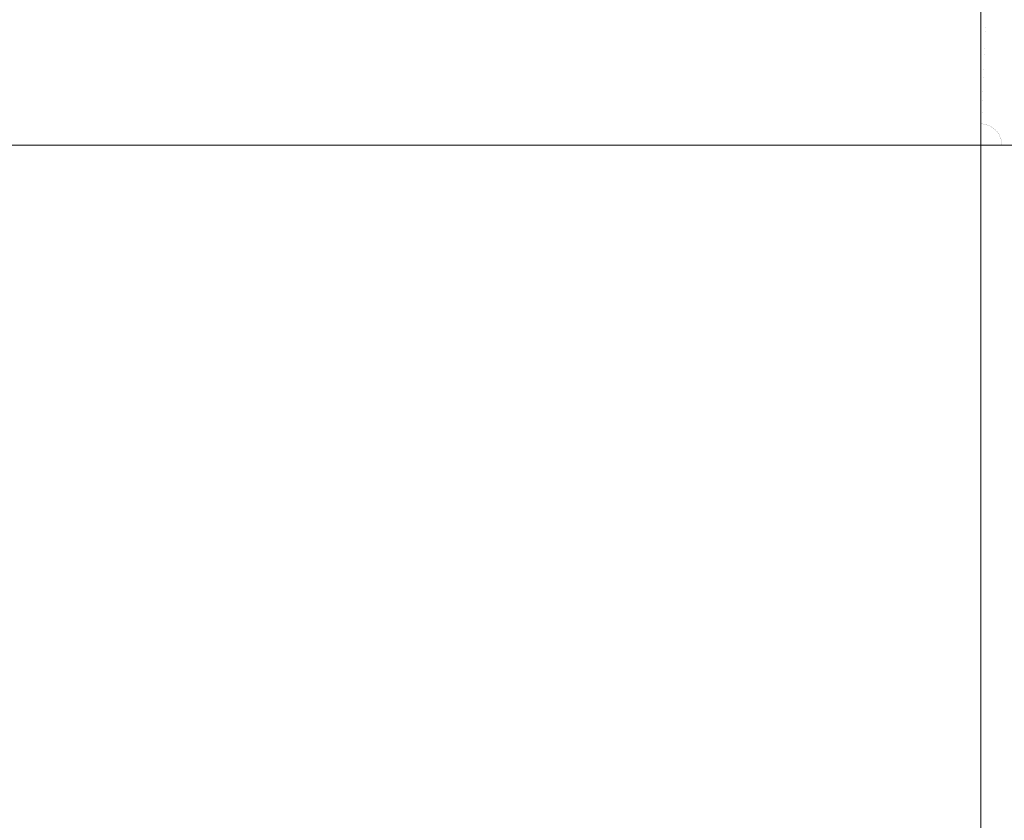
# Model space of a CAD drawing. Header units: centimetres. Extents: x -25.9 to 27.4, y -28.2 to -26.4.
# Tile 183 of 199: x 27.094 to 27.276, y -26.585 to -26.437. Entities that reach past the tile are written whole.
import ezdxf

# ---------------------------------------------------------------- set-up
doc = ezdxf.new("R2010")
doc.units = ezdxf.units.CM
doc.header["$LTSCALE"] = 2.54
doc.layers.add('Lucido design-1', color=7, linetype='Continuous')

# ---------------------------------------------------------------- blocks, each defined once
blk = doc.blocks.new('Gruppo-4-1')
at = {"color": 7, "linetype": 'Continuous', "lineweight": 9}
for points, invisible_edges in [([(-25.82856, -26.43484, 540.51682), (-25.82856, -26.43836, 540.51765), (27.27144, -26.43836, 540.51765), (27.27144, -26.43484, 540.51682)], 10), ([(9.57144, -26.43819, 539.72244), (9.57144, -26.43429, 539.7234), (27.27144, -26.43429, 539.7234), (27.27144, -26.43819, 539.72244)], 10), ([(27.27144, -26.43429, 539.7234), (27.27253, -26.43431, 539.7234), (27.27236, -26.43821, 539.72244), (27.27144, -26.43819, 539.72244)], 7), ([(27.27233, -26.43903, 540.51781), (27.27251, -26.43486, 540.51682), (27.27144, -26.43484, 540.51682), (27.27144, -26.43836, 540.51765)], 11), ([(27.27233, -26.43903, 540.51781), (27.27322, -26.43909, 540.51781), (27.27357, -26.43493, 540.51682), (27.27251, -26.43486, 540.51682)], 15), ([(27.27253, -26.43431, 539.7234), (27.27362, -26.43438, 539.7234), (27.27329, -26.43827, 539.72244), (27.27236, -26.43821, 539.72244)], 15), ([(27.27362, -26.43438, 539.7234), (27.2747, -26.43449, 539.7234), (27.27421, -26.43837, 539.72244), (27.27329, -26.43827, 539.72244)], 15), ([(27.2747, -26.43449, 539.7234), (27.27578, -26.43466, 539.7234), (27.27512, -26.4385, 539.72244), (27.27421, -26.43837, 539.72244)], 15), ([(27.27578, -26.43466, 539.7234), (27.27686, -26.43486, 539.7234), (27.27603, -26.43868, 539.72244), (27.27512, -26.4385, 539.72244)], 15), ([(27.27322, -26.43909, 540.51781), (27.2741, -26.43918, 540.51781), (27.27463, -26.43504, 540.51682), (27.27357, -26.43493, 540.51682)], 15), ([(27.2741, -26.43918, 540.51781), (27.27499, -26.43931, 540.51781), (27.27569, -26.4352, 540.51682), (27.27463, -26.43504, 540.51682)], 15), ([(27.27499, -26.43931, 540.51781), (27.27586, -26.43948, 540.51781), (27.27674, -26.4354, 540.51682), (27.27569, -26.4352, 540.51682)], 15), ([(27.27144, -26.43901, 540.51781), (27.27144, -26.43836, 540.51765), (-25.82856, -26.43836, 540.51765), (-25.82856, -26.43901, 540.51781)], 10), ([(27.27144, -26.43819, 539.72244), (27.27144, -26.43836, 539.72241), (9.57144, -26.43836, 539.72241), (9.57144, -26.43819, 539.72244)], 10), ([(9.57144, -26.44212, 539.72164), (9.57144, -26.43836, 539.72241), (27.27144, -26.43836, 539.72241), (27.27144, -26.44212, 539.72164)], 10), ([(27.27144, -26.43836, 539.72241), (27.27144, -26.43819, 539.72244), (27.27236, -26.43821, 539.72244)], 10), ([(27.27236, -26.43821, 539.72244), (27.2722, -26.44214, 539.72164), (27.27144, -26.44212, 539.72164), (27.27144, -26.43836, 539.72241)], 11), ([(27.27144, -26.43836, 540.51765), (27.27144, -26.43901, 540.51781), (27.27233, -26.43903, 540.51781)], 10), ([(27.27236, -26.43821, 539.72244), (27.27329, -26.43827, 539.72244), (27.27295, -26.44219, 539.72164), (27.2722, -26.44214, 539.72164)], 15), ([(27.27329, -26.43827, 539.72244), (27.27421, -26.43837, 539.72244), (27.27371, -26.44227, 539.72164), (27.27295, -26.44219, 539.72164)], 15), ([(27.27421, -26.43837, 539.72244), (27.27512, -26.4385, 539.72244), (27.27446, -26.44238, 539.72164), (27.27371, -26.44227, 539.72164)], 15), ([(27.27512, -26.4385, 539.72244), (27.27603, -26.43868, 539.72244), (27.2752, -26.44252, 539.72164), (27.27446, -26.44238, 539.72164)], 15), ([(-25.82856, -26.43901, 540.51781), (-25.82856, -26.44264, 540.5185), (27.27144, -26.44264, 540.5185), (27.27144, -26.43901, 540.51781)], 10), ([(27.27215, -26.44325, 540.51862), (27.27233, -26.43903, 540.51781), (27.27144, -26.43901, 540.51781), (27.27144, -26.44264, 540.5185)], 11), ([(27.27215, -26.44325, 540.51862), (27.27286, -26.44329, 540.51862), (27.27322, -26.43909, 540.51781), (27.27233, -26.43903, 540.51781)], 15), ([(27.27286, -26.44329, 540.51862), (27.27357, -26.44337, 540.51862), (27.2741, -26.43918, 540.51781), (27.27322, -26.43909, 540.51781)], 15), ([(27.27357, -26.44337, 540.51862), (27.27427, -26.44347, 540.51862), (27.27499, -26.43931, 540.51781), (27.2741, -26.43918, 540.51781)], 15), ([(27.27427, -26.44347, 540.51862), (27.27497, -26.44361, 540.51862), (27.27586, -26.43948, 540.51781), (27.27499, -26.43931, 540.51781)], 15), ([(27.27497, -26.44361, 540.51862), (27.27566, -26.44377, 540.51862), (27.27673, -26.43969, 540.51781), (27.27586, -26.43948, 540.51781)], 15), ([(27.27603, -26.43868, 539.72244), (27.27693, -26.43889, 539.72244), (27.27594, -26.4427, 539.72164), (27.2752, -26.44252, 539.72164)], 15), ([(27.27566, -26.44377, 540.51862), (27.27635, -26.44397, 540.51862), (27.27758, -26.43993, 540.51781), (27.27673, -26.43969, 540.51781)], 15), ([(27.27144, -26.44212, 539.72164), (27.27144, -26.44264, 539.72156), (9.57144, -26.44264, 539.72156), (9.57144, -26.44212, 539.72164)], 10), ([(27.27144, -26.44264, 539.72156), (27.27144, -26.44212, 539.72164), (27.2722, -26.44214, 539.72164)], 10), ([(27.2722, -26.44214, 539.72164), (27.27203, -26.44609, 539.72101), (27.27144, -26.44608, 539.72101), (27.27144, -26.44264, 539.72156)], 11), ([(27.2722, -26.44214, 539.72164), (27.27295, -26.44219, 539.72164), (27.27262, -26.44613, 539.72101), (27.27203, -26.44609, 539.72101)], 15), ([(27.27295, -26.44219, 539.72164), (27.27371, -26.44227, 539.72164), (27.27321, -26.44619, 539.72101), (27.27262, -26.44613, 539.72101)], 15), ([(27.27144, -26.44323, 540.51862), (27.27144, -26.44264, 540.5185), (-25.82856, -26.44264, 540.5185), (-25.82856, -26.44323, 540.51862)], 10), ([(-25.82856, -26.44323, 540.51862), (-25.82856, -26.44695, 540.51917), (27.27144, -26.44695, 540.51917), (27.27144, -26.44323, 540.51862)], 10), ([(9.57144, -26.44608, 539.72101), (9.57144, -26.44264, 539.72156), (27.27144, -26.44264, 539.72156), (27.27144, -26.44608, 539.72101)], 10), ([(27.27144, -26.44264, 540.5185), (27.27144, -26.44323, 540.51862), (27.27215, -26.44325, 540.51862)], 10), ([(27.27197, -26.4475, 540.51925), (27.27215, -26.44325, 540.51862), (27.27144, -26.44323, 540.51862), (27.27144, -26.44695, 540.51917)], 11), ([(27.27197, -26.4475, 540.51925), (27.2725, -26.44754, 540.51925), (27.27286, -26.44329, 540.51862), (27.27215, -26.44325, 540.51862)], 15), ([(27.2725, -26.44754, 540.51925), (27.27303, -26.44759, 540.51925), (27.27357, -26.44337, 540.51862), (27.27286, -26.44329, 540.51862)], 15), ([(27.27303, -26.44759, 540.51925), (27.27355, -26.44767, 540.51925), (27.27427, -26.44347, 540.51862), (27.27357, -26.44337, 540.51862)], 15), ([(27.27371, -26.44227, 539.72164), (27.27446, -26.44238, 539.72164), (27.27379, -26.44628, 539.72101), (27.27321, -26.44619, 539.72101)], 15), ([(27.27355, -26.44767, 540.51925), (27.27407, -26.44777, 540.51925), (27.27497, -26.44361, 540.51862), (27.27427, -26.44347, 540.51862)], 15), ([(27.27446, -26.44238, 539.72164), (27.2752, -26.44252, 539.72164), (27.27437, -26.44639, 539.72101), (27.27379, -26.44628, 539.72101)], 15), ([(27.27407, -26.44777, 540.51925), (27.27459, -26.44789, 540.51925), (27.27566, -26.44377, 540.51862), (27.27497, -26.44361, 540.51862)], 15), ([(27.2752, -26.44252, 539.72164), (27.27594, -26.4427, 539.72164), (27.27495, -26.44653, 539.72101), (27.27437, -26.44639, 539.72101)], 15), ([(27.27459, -26.44789, 540.51925), (27.2751, -26.44804, 540.51925), (27.27635, -26.44397, 540.51862), (27.27566, -26.44377, 540.51862)], 15), ([(27.27594, -26.4427, 539.72164), (27.27667, -26.44291, 539.72164), (27.27551, -26.44669, 539.72101), (27.27495, -26.44653, 539.72101)], 15), ([(27.2751, -26.44804, 540.51925), (27.27561, -26.44821, 540.51925), (27.27702, -26.44419, 540.51862), (27.27635, -26.44397, 540.51862)], 15), ([(27.27667, -26.44291, 539.72164), (27.27739, -26.44314, 539.72164), (27.27608, -26.44688, 539.72101), (27.27551, -26.44669, 539.72101)], 15), ([(27.27561, -26.44821, 540.51925), (27.2761, -26.44839, 540.51925), (27.27769, -26.44444, 540.51862), (27.27702, -26.44419, 540.51862)], 15), ([(27.27144, -26.44749, 540.51925), (27.27144, -26.44695, 540.51917), (-25.82856, -26.44695, 540.51917), (-25.82856, -26.44749, 540.51925)], 10), ([(-25.82856, -26.44749, 540.51925), (-25.82856, -26.45129, 540.51964), (27.27144, -26.45129, 540.51964), (27.27144, -26.44749, 540.51925)], 10), ([(27.27144, -26.44608, 539.72101), (27.27144, -26.44695, 539.7209), (9.57144, -26.44695, 539.7209), (9.57144, -26.44608, 539.72101)], 10), ([(9.57144, -26.45005, 539.72053), (9.57144, -26.44695, 539.7209), (27.27144, -26.44695, 539.7209), (27.27144, -26.45005, 539.72053)], 10), ([(27.27144, -26.44695, 539.7209), (27.27144, -26.44608, 539.72101), (27.27203, -26.44609, 539.72101)], 10), ([(27.27203, -26.44609, 539.72101), (27.27186, -26.45006, 539.72053), (27.27144, -26.45005, 539.72053), (27.27144, -26.44695, 539.7209)], 11), ([(27.27144, -26.44695, 540.51917), (27.27144, -26.44749, 540.51925), (27.27197, -26.4475, 540.51925)], 10), ([(27.27179, -26.45179, 540.5197), (27.27197, -26.4475, 540.51925), (27.27144, -26.44749, 540.51925), (27.27144, -26.45129, 540.51964)], 11), ([(27.27179, -26.45179, 540.5197), (27.27214, -26.45181, 540.5197), (27.2725, -26.44754, 540.51925), (27.27197, -26.4475, 540.51925)], 15), ([(27.27203, -26.44609, 539.72101), (27.27262, -26.44613, 539.72101), (27.27228, -26.45009, 539.72053), (27.27186, -26.45006, 539.72053)], 15), ([(27.27214, -26.45181, 540.5197), (27.27248, -26.45185, 540.5197), (27.27303, -26.44759, 540.51925), (27.2725, -26.44754, 540.51925)], 15), ([(27.27262, -26.44613, 539.72101), (27.27321, -26.44619, 539.72101), (27.2727, -26.45014, 539.72053), (27.27228, -26.45009, 539.72053)], 15), ([(27.27248, -26.45185, 540.5197), (27.27283, -26.4519, 540.5197), (27.27355, -26.44767, 540.51925), (27.27303, -26.44759, 540.51925)], 15), ([(27.27321, -26.44619, 539.72101), (27.27379, -26.44628, 539.72101), (27.27312, -26.4502, 539.72053), (27.2727, -26.45014, 539.72053)], 15), ([(27.27379, -26.44628, 539.72101), (27.27437, -26.44639, 539.72101), (27.27353, -26.45028, 539.72053), (27.27312, -26.4502, 539.72053)], 15), ([(27.27437, -26.44639, 539.72101), (27.27495, -26.44653, 539.72101), (27.27394, -26.45038, 539.72053), (27.27353, -26.45028, 539.72053)], 15), ([(27.27495, -26.44653, 539.72101), (27.27551, -26.44669, 539.72101), (27.27435, -26.45049, 539.72053), (27.27394, -26.45038, 539.72053)], 15), ([(27.27551, -26.44669, 539.72101), (27.27608, -26.44688, 539.72101), (27.27475, -26.45062, 539.72053), (27.27435, -26.45049, 539.72053)], 15), ([(27.27608, -26.44688, 539.72101), (27.27663, -26.44708, 539.72101), (27.27515, -26.45077, 539.72053), (27.27475, -26.45062, 539.72053)], 15), ([(27.27663, -26.44708, 539.72101), (27.27717, -26.44732, 539.72101), (27.27553, -26.45094, 539.72053), (27.27515, -26.45077, 539.72053)], 15), ([(27.27717, -26.44732, 539.72101), (27.27771, -26.44757, 539.72101), (27.27592, -26.45112, 539.72053), (27.27553, -26.45094, 539.72053)], 15), ([(27.27283, -26.4519, 540.5197), (27.27317, -26.45197, 540.5197), (27.27407, -26.44777, 540.51925), (27.27355, -26.44767, 540.51925)], 15), ([(27.27317, -26.45197, 540.5197), (27.27351, -26.45205, 540.5197), (27.27459, -26.44789, 540.51925), (27.27407, -26.44777, 540.51925)], 15), ([(27.27351, -26.45205, 540.5197), (27.27385, -26.45214, 540.5197), (27.2751, -26.44804, 540.51925), (27.27459, -26.44789, 540.51925)], 15), ([(27.27385, -26.45214, 540.5197), (27.27418, -26.45225, 540.5197), (27.27561, -26.44821, 540.51925), (27.2751, -26.44804, 540.51925)], 15), ([(27.27418, -26.45225, 540.5197), (27.2745, -26.45237, 540.5197), (27.2761, -26.44839, 540.51925), (27.27561, -26.44821, 540.51925)], 15), ([(27.2745, -26.45237, 540.5197), (27.27482, -26.45251, 540.5197), (27.27659, -26.4486, 540.51925), (27.2761, -26.44839, 540.51925)], 15), ([(27.27482, -26.45251, 540.5197), (27.27514, -26.45266, 540.5197), (27.27707, -26.44883, 540.51925), (27.27659, -26.4486, 540.51925)], 15), ([(27.27514, -26.45266, 540.5197), (27.27545, -26.45282, 540.5197), (27.27754, -26.44908, 540.51925), (27.27707, -26.44883, 540.51925)], 15), ([(27.27545, -26.45282, 540.5197), (27.27575, -26.453, 540.5197), (27.278, -26.44935, 540.51925), (27.27754, -26.44908, 540.51925)], 15), ([(27.27575, -26.453, 540.5197), (27.27604, -26.45319, 540.5197), (27.27844, -26.44964, 540.51925), (27.278, -26.44935, 540.51925)], 15), ([(27.27144, -26.45178, 540.5197), (27.27144, -26.45129, 540.51964), (-25.82856, -26.45129, 540.51964), (-25.82856, -26.45178, 540.5197)], 10), ([(27.27144, -26.45005, 539.72053), (27.27144, -26.45129, 539.72043), (9.57144, -26.45129, 539.72043), (9.57144, -26.45005, 539.72053)], 10), ([(9.57144, -26.45404, 539.72021), (9.57144, -26.45129, 539.72043), (27.27144, -26.45129, 539.72043), (27.27144, -26.45404, 539.72021)], 10), ([(27.27144, -26.45129, 539.72043), (27.27144, -26.45005, 539.72053), (27.27186, -26.45006, 539.72053)], 10), ([(27.27186, -26.45006, 539.72053), (27.27169, -26.45404, 539.72021), (27.27144, -26.45404, 539.72021), (27.27144, -26.45129, 539.72043)], 11), ([(27.27144, -26.45129, 540.51964), (27.27144, -26.45178, 540.5197), (27.27179, -26.45179, 540.5197)], 10), ([(27.27186, -26.45006, 539.72053), (27.27228, -26.45009, 539.72053), (27.27194, -26.45406, 539.72021), (27.27169, -26.45404, 539.72021)], 15), ([(27.27228, -26.45009, 539.72053), (27.2727, -26.45014, 539.72053), (27.2722, -26.45409, 539.72021), (27.27194, -26.45406, 539.72021)], 15), ([(27.2727, -26.45014, 539.72053), (27.27312, -26.4502, 539.72053), (27.27245, -26.45413, 539.72021), (27.2722, -26.45409, 539.72021)], 15), ([(27.27312, -26.4502, 539.72053), (27.27353, -26.45028, 539.72053), (27.27269, -26.45417, 539.72021), (27.27245, -26.45413, 539.72021)], 15), ([(27.27353, -26.45028, 539.72053), (27.27394, -26.45038, 539.72053), (27.27294, -26.45423, 539.72021), (27.27269, -26.45417, 539.72021)], 15), ([(27.27394, -26.45038, 539.72053), (27.27435, -26.45049, 539.72053), (27.27318, -26.4543, 539.72021), (27.27294, -26.45423, 539.72021)], 15), ([(27.27435, -26.45049, 539.72053), (27.27475, -26.45062, 539.72053), (27.27342, -26.45438, 539.72021), (27.27318, -26.4543, 539.72021)], 15), ([(27.27475, -26.45062, 539.72053), (27.27515, -26.45077, 539.72053), (27.27366, -26.45447, 539.72021), (27.27342, -26.45438, 539.72021)], 15), ([(27.27515, -26.45077, 539.72053), (27.27553, -26.45094, 539.72053), (27.27389, -26.45457, 539.72021), (27.27366, -26.45447, 539.72021)], 15), ([(27.27553, -26.45094, 539.72053), (27.27592, -26.45112, 539.72053), (27.27412, -26.45468, 539.72021), (27.27389, -26.45457, 539.72021)], 15), ([(27.27592, -26.45112, 539.72053), (27.27629, -26.45132, 539.72053), (27.27435, -26.4548, 539.72021), (27.27412, -26.45468, 539.72021)], 15), ([(-25.82856, -26.45178, 540.5197), (-25.82856, -26.45564, 540.51993), (27.27144, -26.45564, 540.51993), (27.27144, -26.45178, 540.5197)], 10), ([(27.2716, -26.45609, 540.51996), (27.27179, -26.45179, 540.5197), (27.27144, -26.45178, 540.5197), (27.27144, -26.45564, 540.51993)], 11), ([(27.2716, -26.45609, 540.51996), (27.27177, -26.4561, 540.51996), (27.27214, -26.45181, 540.5197), (27.27179, -26.45179, 540.5197)], 15), ([(27.27177, -26.4561, 540.51996), (27.27194, -26.45612, 540.51996), (27.27248, -26.45185, 540.5197), (27.27214, -26.45181, 540.5197)], 15), ([(27.27194, -26.45612, 540.51996), (27.2721, -26.45614, 540.51996), (27.27283, -26.4519, 540.5197), (27.27248, -26.45185, 540.5197)], 15), ([(27.2721, -26.45614, 540.51996), (27.27226, -26.45617, 540.51996), (27.27317, -26.45197, 540.5197), (27.27283, -26.4519, 540.5197)], 15), ([(27.27226, -26.45617, 540.51996), (27.27243, -26.45621, 540.51996), (27.27351, -26.45205, 540.5197), (27.27317, -26.45197, 540.5197)], 15), ([(27.27243, -26.45621, 540.51996), (27.27259, -26.45626, 540.51996), (27.27385, -26.45214, 540.5197), (27.27351, -26.45205, 540.5197)], 15), ([(27.27259, -26.45626, 540.51996), (27.27274, -26.45631, 540.51996), (27.27418, -26.45225, 540.5197), (27.27385, -26.45214, 540.5197)], 15), ([(27.27274, -26.45631, 540.51996), (27.2729, -26.45637, 540.51996), (27.2745, -26.45237, 540.5197), (27.27418, -26.45225, 540.5197)], 15), ([(27.2729, -26.45637, 540.51996), (27.27305, -26.45643, 540.51996), (27.27482, -26.45251, 540.5197), (27.2745, -26.45237, 540.5197)], 15), ([(27.27305, -26.45643, 540.51996), (27.2732, -26.4565, 540.51996), (27.27514, -26.45266, 540.5197), (27.27482, -26.45251, 540.5197)], 15), ([(27.2732, -26.4565, 540.51996), (27.27335, -26.45658, 540.51996), (27.27545, -26.45282, 540.5197), (27.27514, -26.45266, 540.5197)], 15), ([(27.27335, -26.45658, 540.51996), (27.27349, -26.45667, 540.51996), (27.27575, -26.453, 540.5197), (27.27545, -26.45282, 540.5197)], 15), ([(27.27349, -26.45667, 540.51996), (27.27363, -26.45676, 540.51996), (27.27604, -26.45319, 540.5197), (27.27575, -26.453, 540.5197)], 15), ([(27.27629, -26.45132, 539.72053), (27.27665, -26.45153, 539.72053), (27.27456, -26.45492, 539.72021), (27.27435, -26.4548, 539.72021)], 15), ([(27.27665, -26.45153, 539.72053), (27.27701, -26.45176, 539.72053), (27.27478, -26.45506, 539.72021), (27.27456, -26.45492, 539.72021)], 15), ([(27.27701, -26.45176, 539.72053), (27.27735, -26.452, 539.72053), (27.27498, -26.45521, 539.72021), (27.27478, -26.45506, 539.72021)], 15), ([(27.27735, -26.452, 539.72053), (27.27769, -26.45226, 539.72053), (27.27518, -26.45536, 539.72021), (27.27498, -26.45521, 539.72021)], 15), ([(27.27769, -26.45226, 539.72053), (27.27801, -26.45253, 539.72053), (27.27538, -26.45553, 539.72021), (27.27518, -26.45536, 539.72021)], 15), ([(27.27801, -26.45253, 539.72053), (27.27832, -26.45282, 539.72053), (27.27556, -26.4557, 539.72021), (27.27538, -26.45553, 539.72021)], 15), ([(27.27832, -26.45282, 539.72053), (27.27862, -26.45312, 539.72053), (27.27574, -26.45588, 539.72021), (27.27556, -26.4557, 539.72021)], 15), ([(27.27862, -26.45312, 539.72053), (27.2789, -26.45343, 539.72053), (27.27591, -26.45606, 539.72021), (27.27574, -26.45588, 539.72021)], 15), ([(27.27144, -26.45404, 539.72021), (27.27144, -26.45564, 539.72015), (9.57144, -26.45564, 539.72015), (9.57144, -26.45404, 539.72021)], 10), ([(27.27169, -26.45404, 539.72021), (27.27152, -26.45803, 539.72005), (27.27144, -26.45803, 539.72005), (27.27144, -26.45564, 539.72015)], 11), ([(27.27144, -26.45564, 539.72015), (27.27144, -26.45404, 539.72021), (27.27169, -26.45404, 539.72021)], 10), ([(27.27169, -26.45404, 539.72021), (27.27194, -26.45406, 539.72021), (27.27161, -26.45804, 539.72005), (27.27152, -26.45803, 539.72005)], 15), ([(27.27194, -26.45406, 539.72021), (27.2722, -26.45409, 539.72021), (27.27169, -26.45804, 539.72005), (27.27161, -26.45804, 539.72005)], 15), ([(27.2722, -26.45409, 539.72021), (27.27245, -26.45413, 539.72021), (27.27177, -26.45806, 539.72005), (27.27169, -26.45804, 539.72005)], 15), ([(27.27245, -26.45413, 539.72021), (27.27269, -26.45417, 539.72021), (27.27185, -26.45807, 539.72005), (27.27177, -26.45806, 539.72005)], 15), ([(27.27269, -26.45417, 539.72021), (27.27294, -26.45423, 539.72021), (27.27194, -26.45809, 539.72005), (27.27185, -26.45807, 539.72005)], 15), ([(27.27294, -26.45423, 539.72021), (27.27318, -26.4543, 539.72021), (27.27202, -26.45811, 539.72005), (27.27194, -26.45809, 539.72005)], 15), ([(27.27318, -26.4543, 539.72021), (27.27342, -26.45438, 539.72021), (27.2721, -26.45814, 539.72005), (27.27202, -26.45811, 539.72005)], 15), ([(27.27342, -26.45438, 539.72021), (27.27366, -26.45447, 539.72021), (27.27217, -26.45817, 539.72005), (27.2721, -26.45814, 539.72005)], 15), ([(27.27366, -26.45447, 539.72021), (27.27389, -26.45457, 539.72021), (27.27225, -26.4582, 539.72005), (27.27217, -26.45817, 539.72005)], 15), ([(27.27389, -26.45457, 539.72021), (27.27412, -26.45468, 539.72021), (27.27233, -26.45824, 539.72005), (27.27225, -26.4582, 539.72005)], 15), ([(27.27412, -26.45468, 539.72021), (27.27435, -26.4548, 539.72021), (27.2724, -26.45828, 539.72005), (27.27233, -26.45824, 539.72005)], 15), ([(27.27435, -26.4548, 539.72021), (27.27456, -26.45492, 539.72021), (27.27247, -26.45832, 539.72005), (27.2724, -26.45828, 539.72005)], 15), ([(27.27456, -26.45492, 539.72021), (27.27478, -26.45506, 539.72021), (27.27254, -26.45837, 539.72005), (27.27247, -26.45832, 539.72005)], 15), ([(27.27363, -26.45676, 540.51996), (27.27377, -26.45685, 540.51996), (27.27633, -26.45339, 540.5197), (27.27604, -26.45319, 540.5197)], 15), ([(27.27377, -26.45685, 540.51996), (27.2739, -26.45695, 540.51996), (27.2766, -26.4536, 540.5197), (27.27633, -26.45339, 540.5197)], 15), ([(27.2739, -26.45695, 540.51996), (27.27403, -26.45706, 540.51996), (27.27687, -26.45383, 540.5197), (27.2766, -26.4536, 540.5197)], 15), ([(27.27403, -26.45706, 540.51996), (27.27415, -26.45717, 540.51996), (27.27713, -26.45407, 540.5197), (27.27687, -26.45383, 540.5197)], 15), ([(27.27415, -26.45717, 540.51996), (27.27427, -26.45729, 540.51996), (27.27737, -26.45431, 540.5197), (27.27713, -26.45407, 540.5197)], 15), ([(27.27427, -26.45729, 540.51996), (27.27438, -26.45741, 540.51996), (27.27761, -26.45457, 540.5197), (27.27737, -26.45431, 540.5197)], 15), ([(27.27438, -26.45741, 540.51996), (27.27449, -26.45754, 540.51996), (27.27783, -26.45484, 540.5197), (27.27761, -26.45457, 540.5197)], 15), ([(27.27449, -26.45754, 540.51996), (27.27459, -26.45767, 540.51996), (27.27805, -26.45511, 540.5197), (27.27783, -26.45484, 540.5197)], 15), ([(27.27144, -26.45608, 540.51996), (27.27144, -26.45564, 540.51993), (-25.82856, -26.45564, 540.51993), (-25.82856, -26.45608, 540.51996)], 10), ([(-25.82856, -26.45608, 540.51996), (-25.82856, -26.46, 540.52003), (27.27144, -26.46, 540.52003), (27.27144, -26.45608, 540.51996)], 8), ([(9.57144, -26.45803, 539.72005), (9.57144, -26.45564, 539.72015), (27.27144, -26.45564, 539.72015), (27.27144, -26.45803, 539.72005)], 10), ([(27.27144, -26.45564, 540.51993), (27.27144, -26.45608, 540.51996), (27.2716, -26.45609, 540.51996)], 10), ([(27.27144, -26.46, 540.52003), (27.2716, -26.45609, 540.51996), (27.27144, -26.45608, 540.51996)], 3), ([(27.27144, -26.46, 540.52003), (27.27177, -26.4561, 540.51996), (27.2716, -26.45609, 540.51996)], 11), ([(27.27144, -26.46, 540.52003), (27.27194, -26.45612, 540.51996), (27.27177, -26.4561, 540.51996)], 11), ([(27.27144, -26.46, 540.52003), (27.2721, -26.45614, 540.51996), (27.27194, -26.45612, 540.51996)], 11), ([(27.27144, -26.46, 540.52003), (27.27226, -26.45617, 540.51996), (27.2721, -26.45614, 540.51996)], 11), ([(27.27144, -26.46, 540.52003), (27.27243, -26.45621, 540.51996), (27.27226, -26.45617, 540.51996)], 11), ([(27.27144, -26.46, 540.52003), (27.27259, -26.45626, 540.51996), (27.27243, -26.45621, 540.51996)], 11), ([(27.27144, -26.46, 540.52003), (27.27274, -26.45631, 540.51996), (27.27259, -26.45626, 540.51996)], 11), ([(27.27144, -26.46, 540.52003), (27.2729, -26.45637, 540.51996), (27.27274, -26.45631, 540.51996)], 11), ([(27.27144, -26.46, 540.52003), (27.27305, -26.45643, 540.51996), (27.2729, -26.45637, 540.51996)], 11), ([(27.27144, -26.46, 540.52003), (27.2732, -26.4565, 540.51996), (27.27305, -26.45643, 540.51996)], 11), ([(27.27144, -26.46, 540.52003), (27.27335, -26.45658, 540.51996), (27.2732, -26.4565, 540.51996)], 11), ([(27.27144, -26.46, 540.52003), (27.27349, -26.45667, 540.51996), (27.27335, -26.45658, 540.51996)], 11), ([(27.27144, -26.46, 540.52003), (27.27363, -26.45676, 540.51996), (27.27349, -26.45667, 540.51996)], 11), ([(27.27144, -26.46, 540.52003), (27.27377, -26.45685, 540.51996), (27.27363, -26.45676, 540.51996)], 11), ([(27.27478, -26.45506, 539.72021), (27.27498, -26.45521, 539.72021), (27.27261, -26.45841, 539.72005), (27.27254, -26.45837, 539.72005)], 15), ([(27.27498, -26.45521, 539.72021), (27.27518, -26.45536, 539.72021), (27.27268, -26.45847, 539.72005), (27.27261, -26.45841, 539.72005)], 15), ([(27.27518, -26.45536, 539.72021), (27.27538, -26.45553, 539.72021), (27.27274, -26.45852, 539.72005), (27.27268, -26.45847, 539.72005)], 15), ([(27.27538, -26.45553, 539.72021), (27.27556, -26.4557, 539.72021), (27.2728, -26.45858, 539.72005), (27.27274, -26.45852, 539.72005)], 15), ([(27.27556, -26.4557, 539.72021), (27.27574, -26.45588, 539.72021), (27.27286, -26.45864, 539.72005), (27.2728, -26.45858, 539.72005)], 15), ([(27.27574, -26.45588, 539.72021), (27.27591, -26.45606, 539.72021), (27.27292, -26.4587, 539.72005), (27.27286, -26.45864, 539.72005)], 15), ([(27.27591, -26.45606, 539.72021), (27.27608, -26.45626, 539.72021), (27.27297, -26.45876, 539.72005), (27.27292, -26.4587, 539.72005)], 15), ([(27.27608, -26.45626, 539.72021), (27.27623, -26.45646, 539.72021), (27.27302, -26.45883, 539.72005), (27.27297, -26.45876, 539.72005)], 15), ([(27.27623, -26.45646, 539.72021), (27.27638, -26.45666, 539.72021), (27.27307, -26.4589, 539.72005), (27.27302, -26.45883, 539.72005)], 15), ([(27.27638, -26.45666, 539.72021), (27.27651, -26.45687, 539.72021), (27.27312, -26.45897, 539.72005), (27.27307, -26.4589, 539.72005)], 15), ([(27.27459, -26.45767, 540.51996), (27.27468, -26.45781, 540.51996), (27.27825, -26.4554, 540.5197), (27.27805, -26.45511, 540.5197)], 15), ([(27.27468, -26.45781, 540.51996), (27.27477, -26.45795, 540.51996), (27.27844, -26.45569, 540.5197), (27.27825, -26.4554, 540.5197)], 15), ([(27.27477, -26.45795, 540.51996), (27.27486, -26.45809, 540.51996), (27.27861, -26.45599, 540.5197), (27.27844, -26.45569, 540.5197)], 15), ([(27.27486, -26.45809, 540.51996), (27.27494, -26.45824, 540.51996), (27.27878, -26.4563, 540.5197), (27.27861, -26.45599, 540.5197)], 15), ([(27.27494, -26.45824, 540.51996), (27.27501, -26.45839, 540.51996), (27.27893, -26.45661, 540.5197), (27.27878, -26.4563, 540.5197)], 15), ([(27.27501, -26.45839, 540.51996), (27.27507, -26.45854, 540.51996), (27.27907, -26.45694, 540.5197), (27.27893, -26.45661, 540.5197)], 15), ([(27.27144, -26.45803, 539.72005), (27.27144, -26.46, 539.72003), (9.57144, -26.46, 539.72003), (9.57144, -26.45803, 539.72005)], 8), ([(27.27144, -26.46, 540.52003), (27.2739, -26.45695, 540.51996), (27.27377, -26.45685, 540.51996)], 11), ([(27.27144, -26.46, 540.52003), (27.27403, -26.45706, 540.51996), (27.2739, -26.45695, 540.51996)], 11), ([(27.27144, -26.46, 540.52003), (27.27415, -26.45717, 540.51996), (27.27403, -26.45706, 540.51996)], 11), ([(27.27144, -26.46, 540.52003), (27.27427, -26.45729, 540.51996), (27.27415, -26.45717, 540.51996)], 11), ([(27.27144, -26.46, 540.52003), (27.27438, -26.45741, 540.51996), (27.27427, -26.45729, 540.51996)], 11), ([(27.27144, -26.46, 540.52003), (27.27449, -26.45754, 540.51996), (27.27438, -26.45741, 540.51996)], 11), ([(27.27144, -26.46, 540.52003), (27.27459, -26.45767, 540.51996), (27.27449, -26.45754, 540.51996)], 11), ([(27.27144, -26.46, 540.52003), (27.27468, -26.45781, 540.51996), (27.27459, -26.45767, 540.51996)], 11), ([(27.27144, -26.46, 540.52003), (27.27477, -26.45795, 540.51996), (27.27468, -26.45781, 540.51996)], 11), ([(27.27144, -26.46, 540.52003), (27.27486, -26.45809, 540.51996), (27.27477, -26.45795, 540.51996)], 11), ([(27.27144, -26.45803, 539.72005), (27.27152, -26.45803, 539.72005), (27.27144, -26.46, 539.72003)], 3), ([(27.27152, -26.45803, 539.72005), (27.27161, -26.45804, 539.72005), (27.27144, -26.46, 539.72003)], 11), ([(27.27161, -26.45804, 539.72005), (27.27169, -26.45804, 539.72005), (27.27144, -26.46, 539.72003)], 11), ([(27.27169, -26.45804, 539.72005), (27.27177, -26.45806, 539.72005), (27.27144, -26.46, 539.72003)], 11), ([(27.27177, -26.45806, 539.72005), (27.27185, -26.45807, 539.72005), (27.27144, -26.46, 539.72003)], 11), ([(27.27185, -26.45807, 539.72005), (27.27194, -26.45809, 539.72005), (27.27144, -26.46, 539.72003)], 11), ([(27.27144, -26.46, 540.52003), (27.27494, -26.45824, 540.51996), (27.27486, -26.45809, 540.51996)], 11), ([(27.27194, -26.45809, 539.72005), (27.27202, -26.45811, 539.72005), (27.27144, -26.46, 539.72003)], 11), ([(27.27202, -26.45811, 539.72005), (27.2721, -26.45814, 539.72005), (27.27144, -26.46, 539.72003)], 11), ([(27.2721, -26.45814, 539.72005), (27.27217, -26.45817, 539.72005), (27.27144, -26.46, 539.72003)], 11), ([(27.27217, -26.45817, 539.72005), (27.27225, -26.4582, 539.72005), (27.27144, -26.46, 539.72003)], 11), ([(27.27225, -26.4582, 539.72005), (27.27233, -26.45824, 539.72005), (27.27144, -26.46, 539.72003)], 11), ([(27.27144, -26.46, 540.52003), (27.27501, -26.45839, 540.51996), (27.27494, -26.45824, 540.51996)], 11), ([(27.27233, -26.45824, 539.72005), (27.2724, -26.45828, 539.72005), (27.27144, -26.46, 539.72003)], 11), ([(27.2724, -26.45828, 539.72005), (27.27247, -26.45832, 539.72005), (27.27144, -26.46, 539.72003)], 11), ([(27.27247, -26.45832, 539.72005), (27.27254, -26.45837, 539.72005), (27.27144, -26.46, 539.72003)], 11), ([(27.27254, -26.45837, 539.72005), (27.27261, -26.45841, 539.72005), (27.27144, -26.46, 539.72003)], 11), ([(27.27144, -26.46, 540.52003), (27.27507, -26.45854, 540.51996), (27.27501, -26.45839, 540.51996)], 11), ([(27.27261, -26.45841, 539.72005), (27.27268, -26.45847, 539.72005), (27.27144, -26.46, 539.72003)], 11), ([(27.27268, -26.45847, 539.72005), (27.27274, -26.45852, 539.72005), (27.27144, -26.46, 539.72003)], 11), ([(27.27274, -26.45852, 539.72005), (27.2728, -26.45858, 539.72005), (27.27144, -26.46, 539.72003)], 11), ([(27.27144, -26.46, 540.52003), (27.27513, -26.4587, 540.51996), (27.27507, -26.45854, 540.51996)], 11), ([(27.2728, -26.45858, 539.72005), (27.27286, -26.45864, 539.72005), (27.27144, -26.46, 539.72003)], 11), ([(27.27651, -26.45687, 539.72021), (27.27664, -26.45709, 539.72021), (27.27316, -26.45904, 539.72005), (27.27312, -26.45897, 539.72005)], 15), ([(27.27664, -26.45709, 539.72021), (27.27676, -26.45732, 539.72021), (27.2732, -26.45911, 539.72005), (27.27316, -26.45904, 539.72005)], 15), ([(27.27676, -26.45732, 539.72021), (27.27687, -26.45754, 539.72021), (27.27324, -26.45919, 539.72005), (27.2732, -26.45911, 539.72005)], 15), ([(27.27687, -26.45754, 539.72021), (27.27697, -26.45778, 539.72021), (27.27327, -26.45926, 539.72005), (27.27324, -26.45919, 539.72005)], 15), ([(27.27697, -26.45778, 539.72021), (27.27706, -26.45801, 539.72021), (27.2733, -26.45934, 539.72005), (27.27327, -26.45926, 539.72005)], 15), ([(27.27706, -26.45801, 539.72021), (27.27714, -26.45825, 539.72021), (27.27332, -26.45942, 539.72005), (27.2733, -26.45934, 539.72005)], 15), ([(27.27714, -26.45825, 539.72021), (27.27721, -26.4585, 539.72021), (27.27335, -26.4595, 539.72005), (27.27332, -26.45942, 539.72005)], 15), ([(27.27721, -26.4585, 539.72021), (27.27727, -26.45874, 539.72021), (27.27337, -26.45958, 539.72005), (27.27335, -26.4595, 539.72005)], 15), ([(27.27507, -26.45854, 540.51996), (27.27513, -26.4587, 540.51996), (27.27919, -26.45726, 540.5197), (27.27907, -26.45694, 540.5197)], 15), ([(27.27513, -26.4587, 540.51996), (27.27518, -26.45885, 540.51996), (27.2793, -26.45759, 540.5197), (27.27919, -26.45726, 540.5197)], 15), ([(27.27518, -26.45885, 540.51996), (27.27523, -26.45901, 540.51996), (27.27939, -26.45793, 540.5197), (27.2793, -26.45759, 540.5197)], 15), ([(27.27523, -26.45901, 540.51996), (27.27527, -26.45918, 540.51996), (27.27947, -26.45827, 540.5197), (27.27939, -26.45793, 540.5197)], 15), ([(27.27527, -26.45918, 540.51996), (27.2753, -26.45934, 540.51996), (27.27954, -26.45861, 540.5197), (27.27947, -26.45827, 540.5197)], 15), ([(27.27144, -26.46, 539.72003), (27.27144, -28.06, 539.72003), (9.5486, -27.77481, 539.72003), (9.55335, -27.76261, 539.72003)], 10), ([(9.55335, -27.76261, 539.72003), (9.55755, -27.75021, 539.72003), (27.27144, -26.46, 539.72003)], 10), ([(9.55755, -27.75021, 539.72003), (9.56122, -27.73765, 539.72003), (27.27144, -26.46, 539.72003)], 10), ([(27.27144, -26.46, 539.72003), (9.56122, -27.73765, 539.72003), (9.56433, -27.72493, 539.72003)], 9), ([(9.56433, -27.72493, 539.72003), (9.56688, -27.71209, 539.72003), (27.27144, -26.46, 539.72003)], 10), ([(27.27144, -26.46, 539.72003), (9.56688, -27.71209, 539.72003), (9.56887, -27.69916, 539.72003)], 9), ([(9.56887, -27.69916, 539.72003), (9.5703, -27.68615, 539.72003), (27.27144, -26.46, 539.72003)], 10), ([(27.27144, -26.46, 539.72003), (9.5703, -27.68615, 539.72003), (9.57115, -27.67309, 539.72003)], 9), ([(27.27144, -26.46, 539.72003), (9.57115, -27.67309, 539.72003), (9.57144, -27.66, 539.72003)], 9), ([(9.57144, -27.66, 539.72003), (9.57144, -26.46, 539.72003), (27.27144, -26.46, 539.72003)], 8), ([(27.27286, -26.45864, 539.72005), (27.27292, -26.4587, 539.72005), (27.27144, -26.46, 539.72003)], 11), ([(27.27144, -26.46, 540.52003), (27.27518, -26.45885, 540.51996), (27.27513, -26.4587, 540.51996)], 11), ([(27.27292, -26.4587, 539.72005), (27.27297, -26.45876, 539.72005), (27.27144, -26.46, 539.72003)], 11), ([(27.27297, -26.45876, 539.72005), (27.27302, -26.45883, 539.72005), (27.27144, -26.46, 539.72003)], 11), ([(27.27302, -26.45883, 539.72005), (27.27307, -26.4589, 539.72005), (27.27144, -26.46, 539.72003)], 11), ([(27.27144, -26.46, 540.52003), (27.27523, -26.45901, 540.51996), (27.27518, -26.45885, 540.51996)], 11), ([(27.27307, -26.4589, 539.72005), (27.27312, -26.45897, 539.72005), (27.27144, -26.46, 539.72003)], 11), ([(27.27312, -26.45897, 539.72005), (27.27316, -26.45904, 539.72005), (27.27144, -26.46, 539.72003)], 11), ([(27.27144, -26.46, 540.52003), (27.27527, -26.45918, 540.51996), (27.27523, -26.45901, 540.51996)], 11), ([(27.27316, -26.45904, 539.72005), (27.2732, -26.45911, 539.72005), (27.27144, -26.46, 539.72003)], 11), ([(27.2732, -26.45911, 539.72005), (27.27324, -26.45919, 539.72005), (27.27144, -26.46, 539.72003)], 11), ([(27.27144, -26.46, 540.52003), (27.2753, -26.45934, 540.51996), (27.27527, -26.45918, 540.51996)], 11), ([(27.27324, -26.45919, 539.72005), (27.27327, -26.45926, 539.72005), (27.27144, -26.46, 539.72003)], 11), ([(27.27327, -26.45926, 539.72005), (27.2733, -26.45934, 539.72005), (27.27144, -26.46, 539.72003)], 11), ([(27.27144, -26.46, 540.52003), (27.27532, -26.4595, 540.51996), (27.2753, -26.45934, 540.51996)], 11), ([(27.2733, -26.45934, 539.72005), (27.27332, -26.45942, 539.72005), (27.27144, -26.46, 539.72003)], 11), ([(27.27332, -26.45942, 539.72005), (27.27335, -26.4595, 539.72005), (27.27144, -26.46, 539.72003)], 11), ([(27.27144, -26.46, 540.52003), (27.27534, -26.45967, 540.51996), (27.27532, -26.4595, 540.51996)], 11), ([(27.27335, -26.4595, 539.72005), (27.27337, -26.45958, 539.72005), (27.27144, -26.46, 539.72003)], 11), ([(27.27337, -26.45958, 539.72005), (27.27338, -26.45967, 539.72005), (27.27144, -26.46, 539.72003)], 11), ([(27.27144, -26.46, 540.52003), (27.27535, -26.45983, 540.51996), (27.27534, -26.45967, 540.51996)], 11), ([(27.27338, -26.45967, 539.72005), (27.27339, -26.45975, 539.72005), (27.27144, -26.46, 539.72003)], 11), ([(27.27339, -26.45975, 539.72005), (27.2734, -26.45983, 539.72005), (27.27144, -26.46, 539.72003)], 11), ([(27.27535, -26.45983, 540.51996), (27.27144, -26.46, 540.52003), (27.27341, -26.46, 540.51999)], 9), ([(27.2734, -26.45983, 539.72005), (27.27341, -26.45992, 539.72005), (27.27144, -26.46, 539.72003)], 11), ([(27.27341, -26.45992, 539.72005), (27.27341, -26.46, 539.72005), (27.27144, -26.46, 539.72003)], 9), ([(27.27341, -28.06, 540.51999), (27.27341, -26.46, 540.51999), (27.27144, -26.46, 540.52003), (27.27144, -28.06, 540.52003)], 1), ([(27.27341, -26.46, 539.72005), (27.27341, -28.06, 539.72005), (27.27144, -28.06, 539.72003), (27.27144, -26.46, 539.72003)], 1), ([(27.27727, -26.45874, 539.72021), (27.27731, -26.45899, 539.72021), (27.27338, -26.45967, 539.72005), (27.27337, -26.45958, 539.72005)], 15), ([(27.27731, -26.45899, 539.72021), (27.27735, -26.45924, 539.72021), (27.27339, -26.45975, 539.72005), (27.27338, -26.45967, 539.72005)], 15), ([(27.27735, -26.45924, 539.72021), (27.27738, -26.45949, 539.72021), (27.2734, -26.45983, 539.72005), (27.27339, -26.45975, 539.72005)], 15), ([(27.27738, -26.45949, 539.72021), (27.27739, -26.45975, 539.72021), (27.27341, -26.45992, 539.72005), (27.2734, -26.45983, 539.72005)], 15), ([(27.27739, -26.45975, 539.72021), (27.2774, -26.46, 539.72021), (27.27341, -26.46, 539.72005), (27.27341, -26.45992, 539.72005)], 13), ([(27.27341, -26.46, 540.51999), (27.27535, -26.46, 540.51996), (27.27535, -26.45983, 540.51996)], 10), ([(27.27535, -26.46, 540.51996), (27.27341, -26.46, 540.51999), (27.27341, -28.06, 540.51999), (27.27535, -28.06, 540.51996)], 10), ([(27.2774, -26.46, 539.72021), (27.2774, -28.06, 539.72021), (27.27341, -28.06, 539.72005), (27.27341, -26.46, 539.72005)], 5), ([(27.2753, -26.45934, 540.51996), (27.27532, -26.4595, 540.51996), (27.27959, -26.45896, 540.5197), (27.27954, -26.45861, 540.5197)], 15), ([(27.27532, -26.4595, 540.51996), (27.27534, -26.45967, 540.51996), (27.27963, -26.4593, 540.5197), (27.27959, -26.45896, 540.5197)], 15), ([(27.27534, -26.45967, 540.51996), (27.27535, -26.45983, 540.51996), (27.27965, -26.45965, 540.5197), (27.27963, -26.4593, 540.5197)], 15), ([(27.27965, -26.45965, 540.5197), (27.27535, -26.45983, 540.51996), (27.27535, -26.46, 540.51996), (27.2774, -26.46, 540.51983)], 11), ([(27.27535, -28.06, 540.51996), (27.2774, -28.06, 540.51983), (27.2774, -26.46, 540.51983), (27.27535, -26.46, 540.51996)], 10)]:
    blk.add_3dface(points, dxfattribs=dict(at, invisible_edges=invisible_edges))
blk.add_3dface([(-25.82856, -26.46, 540.52003), (-25.82856, -28.06, 540.52003), (27.27144, -28.06, 540.52003), (27.27144, -26.46, 540.52003)], dxfattribs=at)

msp = doc.modelspace()

# ---------------------------------------------------------------- block references
at = {"layer": 'Lucido design-1', "color": 7}
msp.add_blockref('Gruppo-4-1', (0, 0), dxfattribs=at)

doc.saveas('drawing.dxf')
